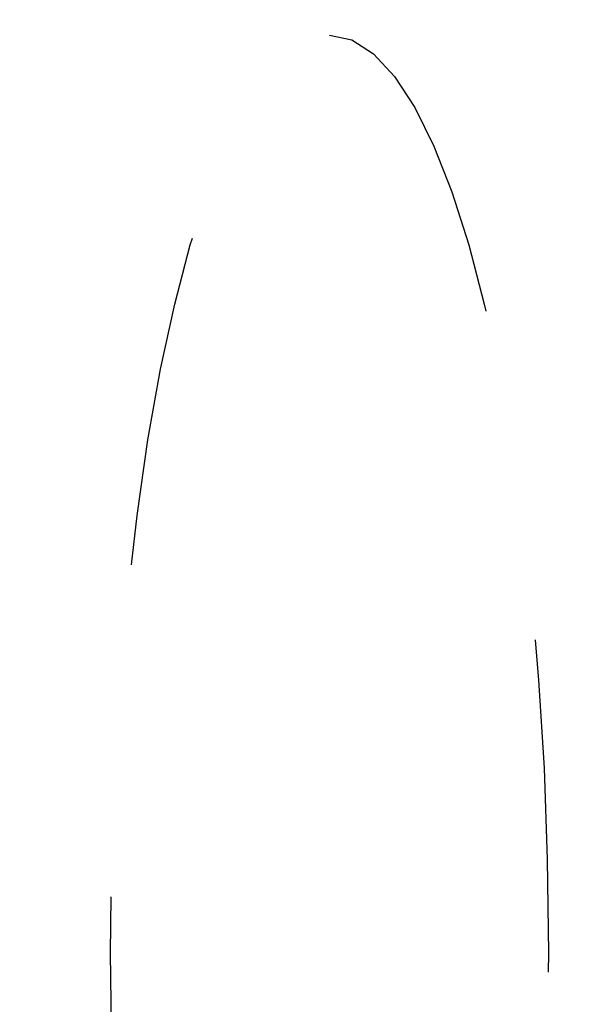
# Model space of a CAD drawing. Header units: inches. Extents: x 0 to 227, y 0 to 147.
# Tile 160 of 247: x 99.66 to 101.8, y 57.74 to 61.43. Entities that reach past the tile are written whole.
import ezdxf

# ---------------------------------------------------------------- set-up
doc = ezdxf.new("R2010")
doc.units = ezdxf.units.IN
doc.header["$LTSCALE"] = 12.466667
doc.header["$MEASUREMENT"] = 0
doc.linetypes.add('HIDDEN', pattern=[0.2, 0.1, -0.1])
doc.layers.get('0').update_dxf_attribs({"linetype": 'CONTINUOUS'})
doc.layers.add('DEFAULT_2', color=8, linetype='HIDDEN')
doc.layers.add('DIMENSIONS', color=7, linetype='CONTINUOUS')
doc.styles.get("Standard").update_dxf_attribs({"font": 'txt', "width": 0.8})
doc.dimstyles.new('DIMSTYLE_2', dxfattribs={"dimtxt": 1, "dimasz": 1.333333, "dimexe": 0.09, "dimexo": 0.07, "dimgap": 0.0375, "dimtad": 0, "dimtih": 1, "dimtoh": 1, "dimzin": 4, "dimdsep": 46, "dimtxsty": 'Standard', "dimblk": '_FILLED', "dimblk1": '_FILLED', "dimblk2": '_FILLED', "dimcen": 0.09, "dimadec": 0, "dimazin": 0, "dimtfac": 1, "dimtofl": 0, "dimtmove": 0, "dimatfit": 3, "dimldrblk": '_FILLED', "dimfxl": 0, "dimtolj": 1, "dimtzin": 4, "dimarcsym": 0})

# ---------------------------------------------------------------- blocks, each defined once
blk = doc.blocks.new('_FILLED')
at = {"color": 0, "linetype": 'ByBlock'}
blk.add_solid([(0, 0), (-1, 0.2), (-1, -0.2)], dxfattribs=at)
blk = doc.blocks.new('*D18')
at = {"layer": 'DIMENSIONS', "color": 2, "linetype": 'Continuous'}
for p, q in [((104.0293, 72.2559), (101.4192, 72.2559)), ((105.5293, 72.2559), (108.196, 72.2559))]:
    blk.add_line(p, q, dxfattribs=at)
at = {"layer": 'DIMENSIONS', "color": 2, "linetype": 'Continuous', "xscale": 1.3333333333, "yscale": 1.3333333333, "zscale": 1.3333333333}
blk.add_blockref('_FILLED', (104.0293, 72.2559), dxfattribs=at)
at = {"layer": 'DIMENSIONS', "color": 2, "linetype": 'Continuous', "xscale": 1.3333333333, "yscale": 1.3333333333, "zscale": 1.3333333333, "rotation": 180}
blk.add_blockref('_FILLED', (105.5293, 72.2559), dxfattribs=at)
at = {"layer": 'DIMENSIONS', "color": 2, "linetype": 'Continuous', "insert": (100.9192, 72.7559), "char_height": 1, "width": 3.2, "attachment_point": 3, "line_spacing_factor": 0.9}
blk.add_mtext('1.50', dxfattribs=at)

msp = doc.modelspace()

# ---------------------------------------------------------------- linework, layer by layer
at = {"layer": 'DEFAULT_2', "color": 8, "linetype": 'HIDDEN'}
msp.add_ellipse((100.8228, 57.9315), major_axis=(0, 3.44), ratio=0.238372, dxfattribs=at)

# ---------------------------------------------------------------- dimensions: what is measured, and where the dimension line sits
at = {"layer": 'DIMENSIONS', "color": 2, "linetype": 'Continuous'}
dim = msp.add_linear_dim(base=(105.5293, 72.2559), p1=(104.0293, 51.4165), p2=(105.5293, 78.2265), dimstyle='DIMSTYLE_2', dxfattribs=at)
dim.commit()
dim.dimension.update_dxf_attribs({"geometry": '*D18', "text_midpoint": (99.3192, 72.2559), "dimtype": 160})

doc.saveas('drawing.dxf')
